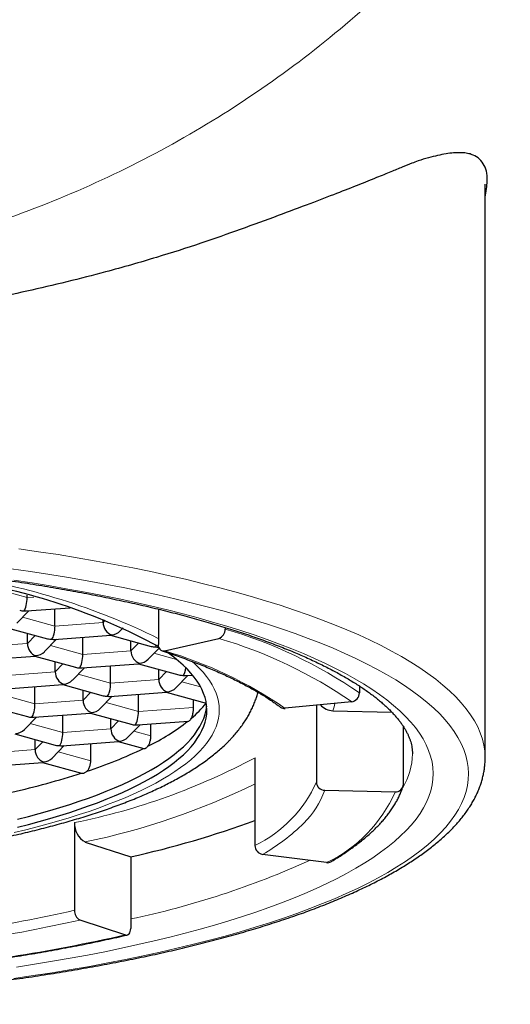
# Model space of a CAD drawing. Header units: millimetres. Extents: x 8 to 698, y 12 to 624.
# Tile 24 of 47: x 341 to 347, y 590 to 602. Entities that reach past the tile are written whole.
import ezdxf

# ---------------------------------------------------------------- set-up
doc = ezdxf.new("R2010")
doc.units = ezdxf.units.MM

msp = doc.modelspace()

# ---------------------------------------------------------------- linework, layer by layer
at = {"color": 7, "linetype": 'Continuous', "lineweight": 30}
for p, q in [((346.808, 593.274), (346.808, 600.187)), ((341.295, 595.206), (341.295, 595.234)), ((341.169, 594.897), (341.314, 595.047)), ((341.287, 595.045), (341.812, 595.084)), ((341.63, 594.863), (341.63, 595.07)), ((342.874, 595.067), (342.874, 594.641)), ((342.21, 594.906), (342.21, 594.942)), ((341.053, 594.843), (341.54, 594.709)), ((341.298, 594.654), (341.298, 594.776)), ((341.622, 594.701), (342.301, 594.752)), ((342.299, 594.752), (342.786, 594.618)), ((342.415, 594.805), (342.45, 594.841)), ((343.677, 594.846), (343.677, 594.827)), ((341.504, 594.554), (341.649, 594.704)), ((341.965, 594.52), (341.965, 594.727)), ((342.544, 594.563), (342.544, 594.684)), ((342.95, 594.563), (343.601, 594.713)), ((342.75, 594.462), (342.882, 594.598)), ((342.868, 594.61), (342.878, 594.61)), ((340.71, 594.45), (341.39, 594.5)), ((341.388, 594.5), (341.875, 594.366)), ((341.633, 594.311), (341.633, 594.433)), ((341.956, 594.358), (342.636, 594.408)), ((342.299, 594.176), (342.299, 594.383)), ((342.634, 594.408), (343.121, 594.274)), ((341.839, 594.21), (341.984, 594.36)), ((342.879, 594.219), (342.879, 594.341)), ((343.085, 594.118), (343.23, 594.268)), ((343.203, 594.266), (343.286, 594.272)), ((341.045, 594.106), (341.725, 594.157)), ((341.723, 594.157), (342.21, 594.023)), ((341.388, 593.925), (341.388, 594.132)), ((341.968, 593.968), (341.968, 594.089)), ((342.291, 594.015), (342.971, 594.065)), ((342.634, 593.833), (342.634, 594.04)), ((342.969, 594.065), (343.45, 593.933)), ((345.294, 594.14), (345.294, 594.057)), ((342.174, 593.867), (342.319, 594.017)), ((343.298, 593.882), (343.298, 593.974)), ((345.201, 593.951), (344.402, 593.871)), ((344.777, 593.908), (344.777, 592.982)), ((340.811, 593.905), (341.298, 593.771)), ((341.38, 593.763), (342.059, 593.813)), ((342.058, 593.813), (342.545, 593.679)), ((344.976, 593.842), (345.685, 593.825)), ((341.262, 593.615), (341.407, 593.765)), ((341.723, 593.581), (341.723, 593.788)), ((342.303, 593.624), (342.303, 593.746)), ((342.508, 593.523), (342.654, 593.673)), ((342.626, 593.671), (343.237, 593.717)), ((342.784, 593.54), (342.784, 593.683)), ((341.146, 593.562), (341.633, 593.428)), ((345.823, 593.652), (345.823, 592.957)), ((341.391, 593.373), (341.391, 593.494)), ((341.715, 593.42), (342.394, 593.47)), ((342.061, 593.237), (342.061, 593.445)), ((342.392, 593.47), (342.698, 593.386)), ((341.597, 593.272), (341.742, 593.422)), ((340.803, 593.168), (341.483, 593.218)), ((341.481, 593.218), (341.951, 593.089)), ((344.037, 593.276), (344.037, 592.219)), ((344.877, 592.883), (345.723, 592.863)), ((341.866, 592.494), (341.866, 591.437)), ((341.994, 592.26), (342.541, 592.081)), ((342.541, 592.081), (342.541, 591.216)), ((344.899, 592.012), (344.128, 592.111)), ((341.93, 591.32), (342.477, 591.141))]:
    msp.add_line(p, q, dxfattribs=at)
at = {"color": 8, "linetype": 'Continuous', "lineweight": 0}
for p, q in [((340.905, 595.314), (341.295, 595.206)), ((341.295, 595.206), (341.375, 595.212)), ((341.24, 594.97), (341.63, 594.863)), ((341.63, 594.863), (342.21, 594.906)), ((342.21, 594.906), (342.235, 594.932)), ((341.298, 594.654), (341.391, 594.75)), ((340.718, 594.611), (341.298, 594.654)), ((341.575, 594.627), (341.965, 594.52)), ((342.544, 594.563), (342.638, 594.659)), ((341.965, 594.52), (342.544, 594.563)), ((342.821, 594.535), (343.094, 594.46)), ((341.633, 594.311), (341.726, 594.407)), ((341.053, 594.268), (341.633, 594.311)), ((341.91, 594.284), (342.299, 594.176)), ((342.879, 594.219), (342.972, 594.315)), ((342.299, 594.176), (342.879, 594.219)), ((343.156, 594.192), (343.383, 594.129)), ((340.998, 594.032), (341.388, 593.925)), ((341.968, 593.968), (342.061, 594.064)), ((341.388, 593.925), (341.968, 593.968)), ((342.245, 593.94), (342.634, 593.833)), ((342.634, 593.833), (343.298, 593.882)), ((341.333, 593.689), (341.723, 593.581)), ((342.303, 593.624), (342.396, 593.72)), ((341.723, 593.581), (342.303, 593.624)), ((342.579, 593.597), (342.784, 593.54)), ((341.391, 593.373), (341.484, 593.469)), ((340.811, 593.33), (341.391, 593.373)), ((341.668, 593.345), (342.061, 593.237))]:
    msp.add_line(p, q, dxfattribs=at)
at = {"color": 8, "linetype": 'Continuous', "lineweight": 0, "flags": 128}
for points in [[(346.808, 593.274), (346.808, 593.279), (346.804, 593.353), (346.793, 593.427), (346.775, 593.501), (346.75, 593.574), (346.718, 593.648), (346.679, 593.721), (346.633, 593.794), (346.58, 593.866), (346.52, 593.939), (346.454, 594.01), (346.38, 594.081), (346.3, 594.152), (346.214, 594.222), (346.12, 594.291), (346.021, 594.36), (345.914, 594.428), (345.801, 594.495), (345.682, 594.561), (345.557, 594.627), (345.425, 594.691), (345.288, 594.755), (345.144, 594.817), (344.995, 594.879), (344.839, 594.939), (344.679, 594.998), (344.512, 595.056), (344.34, 595.113), (344.163, 595.168), (343.98, 595.223), (343.793, 595.275), (343.6, 595.327), (343.403, 595.377), (343.201, 595.426), (342.994, 595.473), (342.783, 595.519), (342.568, 595.563), (342.348, 595.605), (342.125, 595.646), (341.898, 595.686), (341.667, 595.723), (341.433, 595.759), (341.195, 595.794)], [(341.136, 590.616), (341.369, 590.65), (341.598, 590.685), (341.824, 590.722), (342.046, 590.761), (342.265, 590.802), (342.479, 590.844), (342.69, 590.887), (342.896, 590.932), (343.098, 590.979), (343.296, 591.027), (343.489, 591.076), (343.677, 591.127), (343.86, 591.179), (344.038, 591.232), (344.211, 591.287), (344.379, 591.342), (344.542, 591.399), (344.699, 591.458), (344.85, 591.517), (344.996, 591.577), (345.136, 591.639), (345.27, 591.701), (345.398, 591.764), (345.52, 591.829), (345.636, 591.894), (345.746, 591.96), (345.85, 592.026), (345.947, 592.094), (346.037, 592.162), (346.121, 592.231), (346.199, 592.3), (346.27, 592.37), (346.334, 592.44), (346.392, 592.511), (346.443, 592.582), (346.487, 592.653), (346.524, 592.725), (346.555, 592.797), (346.578, 592.869), (346.595, 592.942), (346.605, 593.014), (346.608, 593.087), (346.604, 593.159), (346.593, 593.232), (346.575, 593.304), (346.551, 593.376), (346.519, 593.448), (346.481, 593.52), (346.436, 593.592), (346.384, 593.663), (346.326, 593.733), (346.261, 593.804), (346.189, 593.873), (346.11, 593.943), (346.025, 594.011), (345.934, 594.079), (345.836, 594.147), (345.732, 594.213), (345.621, 594.279), (345.504, 594.344), (345.381, 594.408), (345.252, 594.471), (345.117, 594.533), (344.977, 594.595), (344.83, 594.655), (344.678, 594.714), (344.52, 594.772), (344.357, 594.829), (344.188, 594.885), (344.014, 594.939), (343.835, 594.992), (343.652, 595.044), (343.463, 595.095), (343.269, 595.144), (343.071, 595.192), (342.869, 595.238), (342.662, 595.283), (342.451, 595.326), (342.235, 595.368), (342.016, 595.408), (341.794, 595.446), (341.567, 595.483), (341.337, 595.519), (341.104, 595.552)], [(341.165, 590.753), (341.385, 590.787), (341.601, 590.822), (341.814, 590.859), (342.023, 590.898), (342.229, 590.938), (342.431, 590.98), (342.628, 591.023), (342.822, 591.068), (343.011, 591.113), (343.196, 591.161), (343.376, 591.209), (343.551, 591.259), (343.722, 591.31), (343.888, 591.362), (344.049, 591.416), (344.204, 591.471), (344.355, 591.526), (344.5, 591.583), (344.639, 591.641), (344.773, 591.7), (344.902, 591.759), (345.025, 591.82), (345.141, 591.882), (345.252, 591.944), (345.358, 592.007), (345.457, 592.071), (345.55, 592.136), (345.636, 592.201), (345.717, 592.267), (345.791, 592.333), (345.859, 592.4), (345.921, 592.467), (345.976, 592.535), (346.025, 592.603), (346.067, 592.672), (346.103, 592.74), (346.132, 592.809), (346.154, 592.878), (346.17, 592.948), (346.18, 593.017), (346.183, 593.087), (346.179, 593.156), (346.169, 593.225), (346.152, 593.295), (346.128, 593.364), (346.098, 593.433), (346.062, 593.502), (346.018, 593.57), (345.969, 593.638), (345.913, 593.706), (345.85, 593.773), (345.782, 593.84), (345.706, 593.906), (345.625, 593.972), (345.537, 594.037), (345.444, 594.101), (345.344, 594.165), (345.238, 594.228), (345.126, 594.291), (345.008, 594.352), (344.885, 594.412), (344.755, 594.472), (344.621, 594.531), (344.48, 594.588), (344.334, 594.645), (344.183, 594.701), (344.027, 594.755), (343.866, 594.808), (343.699, 594.861), (343.528, 594.911), (343.352, 594.961), (343.171, 595.01), (342.985, 595.057), (342.796, 595.102), (342.602, 595.147), (342.403, 595.19), (342.201, 595.231), (341.995, 595.271), (341.786, 595.309), (341.572, 595.346), (341.355, 595.382), (341.135, 595.416)], [(341.14, 592.374), (341.279, 592.408), (341.415, 592.442), (341.547, 592.478), (341.675, 592.514), (341.8, 592.552), (341.922, 592.59), (342.04, 592.629), (342.154, 592.669), (342.264, 592.71), (342.371, 592.751), (342.473, 592.794), (342.572, 592.837), (342.666, 592.881), (342.756, 592.925), (342.842, 592.97), (342.923, 593.016), (343, 593.062), (343.073, 593.109), (343.141, 593.156), (343.205, 593.204), (343.264, 593.252), (343.319, 593.3), (343.369, 593.349), (343.414, 593.399), (343.455, 593.448), (343.491, 593.498), (343.522, 593.548), (343.548, 593.599), (343.57, 593.649), (343.586, 593.7), (343.598, 593.751), (343.605, 593.801), (343.608, 593.852), (343.605, 593.903), (343.598, 593.954), (343.586, 594.005), (343.569, 594.055), (343.547, 594.106), (343.52, 594.156), (343.489, 594.206), (343.453, 594.256), (343.412, 594.306), (343.366, 594.355), (343.316, 594.404), (343.28, 594.436)], [(344.998, 593.931), (344.989, 593.888), (344.976, 593.842)]]:
    msp.add_lwpolyline(points, dxfattribs=at)
at = {"color": 7, "linetype": 'Continuous', "lineweight": 30, "flags": 128}
for points in [[(341.179, 592.438), (341.311, 592.472), (341.44, 592.507), (341.566, 592.543), (341.689, 592.579), (341.808, 592.617), (341.923, 592.655), (342.035, 592.694), (342.143, 592.734), (342.247, 592.775), (342.347, 592.816), (342.444, 592.858), (342.536, 592.901), (342.624, 592.945), (342.708, 592.989), (342.788, 593.033), (342.863, 593.079), (342.935, 593.124), (343.001, 593.171), (343.064, 593.217), (343.122, 593.265), (343.175, 593.312), (343.224, 593.36), (343.268, 593.408), (343.308, 593.457), (343.343, 593.506), (343.374, 593.555), (343.399, 593.604), (343.42, 593.654), (343.437, 593.703), (343.449, 593.753), (343.456, 593.803), (343.458, 593.852), (343.455, 593.902), (343.448, 593.952), (343.436, 594.002), (343.419, 594.051), (343.398, 594.101), (343.372, 594.15), (343.341, 594.199), (343.306, 594.248), (343.266, 594.296), (343.221, 594.345), (343.172, 594.392), (343.118, 594.44), (343.06, 594.487), (342.998, 594.534), (342.987, 594.542)], [(341.179, 592.535), (341.311, 592.568), (341.44, 592.603), (341.566, 592.639), (341.689, 592.675), (341.808, 592.713), (341.923, 592.751), (342.035, 592.79), (342.143, 592.83), (342.247, 592.871), (342.347, 592.912), (342.444, 592.954), (342.536, 592.997), (342.624, 593.041), (342.708, 593.085), (342.788, 593.13), (342.863, 593.175), (342.935, 593.221), (343.001, 593.267), (343.064, 593.313), (343.122, 593.361), (343.175, 593.408), (343.224, 593.456), (343.268, 593.504), (343.308, 593.553), (343.343, 593.602), (343.374, 593.651), (343.399, 593.7), (343.42, 593.75), (343.437, 593.799), (343.449, 593.849), (343.456, 593.899), (343.456, 593.899)], [(342.477, 591.141), (342.489, 591.138), (342.501, 591.14), (342.512, 591.145), (342.522, 591.154), (342.53, 591.166), (342.536, 591.18), (342.54, 591.197), (342.541, 591.216)]]:
    msp.add_lwpolyline(points, dxfattribs=at)
at = {"color": 8, "linetype": 'Continuous', "lineweight": 0}
for centre, radius, start, end in [((339.226, 587.281), 8.28, 63.8602, 81.294), ((342.1, 589.435), 5.618, 55.3452, 73.6913), ((341.982, 589.257), 5.692, 55.5632, 73.4734), ((341.507, 589.665), 5.106, 55.4574, 73.5792), ((345.124, 593.334), 0.809, 328.7687, 359.136), ((340.296, 600.267), 7.93, 281.4192, 298.1563), ((340.201, 600.834), 8.759, 281.8151, 295.9779), ((343.366, 593.609), 1.544, 295.7704, 336.024), ((343.908, 593.222), 1.026, 314.3061, 340.7099), ((344.17, 593.543), 1.696, 295.4507, 336.3437), ((342.942, 594.189), 2.393, 299.7155, 314.6885), ((340.452, 601.346), 10.229, 281.7875, 294.5018), ((337.488, 610.917), 19.966, 275.4517, 282.6638), ((337.5, 611.036), 20.208, 275.4517, 282.6638), ((337.612, 612.76), 22.16, 275.4345, 282.681)]:
    msp.add_arc(centre, radius, start, end, dxfattribs=at)
at = {"color": 7, "linetype": 'Continuous', "lineweight": 30}
for centre, radius, start, end in [((339.4, 588.203), 7.293, 61.535, 81.5984), ((343.562, 594.822), 0.116, 289.7245, 2.4442), ((342.941, 594.63), 0.068, 170.6895, 277.9521), ((345.187, 594.057), 0.107, 277.084, 359.588), ((342.428, 594.746), 1.305, 310.3356, 321.459), ((344.981, 594.049), 0.207, 220.9723, 268.7056), ((344.393, 593.955), 0.085, 233.2986, 276.3774), ((341.548, 595.861), 2.726, 296.142, 308.1114), ((340.21, 598.574), 5.752, 288.2967, 295.5961), ((338.858, 602.651), 10.047, 282.96, 287.9043), ((344.878, 592.984), 0.101, 181.2541, 269.3928), ((345.728, 592.958), 0.0952, 267.3513, 359.1645), ((342.113, 592.478), 0.248, 176.0646, 241.4531), ((339.89, 603.883), 12.097, 282.6578, 290.0493), ((344.146, 592.218), 0.109, 179.8365, 260.3161), ((344.91, 592.09), 0.0791, 262.0181, 300.316), ((341.989, 591.429), 0.124, 176.0646, 241.453)]:
    msp.add_arc(centre, radius, start, end, dxfattribs=at)
for centre, major_axis, ratio, start_param, end_param in [((341.258, 595.168), (0.012, 0.126), 0.278796, 3.478403, 5.0492), ((341.258, 595.168), (0.136, 0.037), 0.844948, 4.100918, 4.48591), ((341.258, 595.168), (-0.055, 0.117), 0.740619, 2.578303, 2.866933), ((341.593, 594.825), (0.012, 0.126), 0.278796, 3.478403, 5.0492), ((342.312, 594.878), (-0.055, 0.117), 0.740619, 1.007507, 2.578303), ((342.312, 594.878), (0.012, 0.126), 0.278796, 3.189774, 3.478403), ((342.312, 594.878), (0.136, 0.037), 0.844948, 4.48591, 5.32386), ((341.4, 594.626), (-0.055, 0.117), 0.740619, 1.007507, 2.578303), ((341.593, 594.825), (0.136, 0.037), 0.844948, 4.100918, 4.48591), ((341.593, 594.825), (-0.055, 0.117), 0.740619, 2.578303, 2.866933), ((342.839, 594.733), (0.012, 0.126), 0.278796, 3.478403, 3.799376), ((341.4, 594.626), (0.012, 0.126), 0.278796, 3.189774, 3.478403), ((341.4, 594.626), (0.136, 0.037), 0.844948, 4.48591, 5.32386), ((341.927, 594.481), (0.012, 0.126), 0.278796, 3.478403, 5.0492), ((342.647, 594.535), (-0.055, 0.117), 0.740619, 1.007507, 2.578303), ((342.839, 594.733), (0.136, 0.037), 0.844948, 4.100918, 4.48591), ((342.839, 594.733), (-0.055, 0.117), 0.740619, 2.578303, 2.866933), ((342.647, 594.535), (0.012, 0.126), 0.278796, 3.189774, 3.478403), ((342.647, 594.535), (0.136, 0.037), 0.844948, 4.48591, 5.32386), ((341.735, 594.283), (-0.055, 0.117), 0.740619, 1.007507, 2.578303), ((341.927, 594.481), (0.136, 0.037), 0.844948, 4.100918, 4.48591), ((341.927, 594.481), (-0.055, 0.117), 0.740619, 2.578303, 2.866933), ((343.174, 594.389), (0.136, 0.037), 0.844948, 4.100918, 4.48591), ((343.174, 594.389), (0.012, 0.126), 0.278796, 3.478403, 4.506545), ((343.174, 594.389), (-0.055, 0.117), 0.740619, 2.578303, 2.866933), ((341.735, 594.283), (0.012, 0.126), 0.278796, 3.189774, 3.478403), ((341.735, 594.283), (0.136, 0.037), 0.844948, 4.48591, 5.32386), ((342.262, 594.138), (0.012, 0.126), 0.278796, 3.478403, 5.0492), ((342.981, 594.191), (-0.055, 0.117), 0.740619, 1.007507, 2.578303), ((342.981, 594.191), (0.012, 0.126), 0.278796, 3.189774, 3.478403), ((342.981, 594.191), (0.136, 0.037), 0.844948, 4.48591, 5.32386), ((341.351, 593.886), (0.012, 0.126), 0.278796, 3.478403, 5.0492), ((342.07, 593.94), (-0.055, 0.117), 0.740619, 1.007507, 2.578303), ((342.262, 594.138), (0.136, 0.037), 0.844948, 4.100918, 4.48591), ((342.262, 594.138), (-0.055, 0.117), 0.740619, 2.578303, 2.866933), ((342.07, 593.94), (0.012, 0.126), 0.278796, 3.189774, 3.478403), ((342.07, 593.94), (0.136, 0.037), 0.844948, 4.48591, 5.32386), ((342.597, 593.794), (0.012, 0.126), 0.278796, 3.478403, 5.0492), ((341.351, 593.886), (0.136, 0.037), 0.844948, 4.100918, 4.48591), ((341.351, 593.886), (-0.055, 0.117), 0.740619, 2.578303, 2.866933), ((342.597, 593.794), (0.136, 0.037), 0.844948, 4.100918, 4.48591), ((342.597, 593.794), (-0.055, 0.117), 0.740619, 2.578303, 2.866933), ((341.158, 593.688), (0.136, 0.037), 0.844948, 4.48591, 5.32386), ((341.686, 593.543), (0.012, 0.126), 0.278796, 3.478403, 5.0492), ((342.405, 593.596), (-0.055, 0.117), 0.740619, 1.007507, 2.578303), ((342.405, 593.596), (0.012, 0.126), 0.278796, 3.189774, 3.478403), ((342.405, 593.596), (0.136, 0.037), 0.844948, 4.48591, 5.32386), ((341.493, 593.345), (-0.055, 0.117), 0.740619, 1.007507, 2.578303), ((341.686, 593.543), (0.136, 0.037), 0.844948, 4.100918, 4.48591), ((341.686, 593.543), (-0.055, 0.117), 0.740619, 2.578303, 2.866933), ((341.493, 593.345), (0.012, 0.126), 0.278796, 3.189774, 3.478403), ((341.493, 593.345), (0.136, 0.037), 0.844948, 4.48591, 5.32386)]:
    msp.add_ellipse(centre, major_axis=major_axis, ratio=ratio, start_param=start_param, end_param=end_param, dxfattribs=at)
at = {"color": 8, "linetype": 'Continuous', "lineweight": 0}
msp.add_open_spline([(349.527, 612.713), (349.554, 612.342), (349.611, 611.56), (349.54, 610.361), (349.351, 609.136), (349.039, 607.934), (348.608, 606.768), (348.062, 605.646), (347.402, 604.584), (346.638, 603.591), (345.777, 602.674), (344.83, 601.842), (343.803, 601.103), (342.704, 600.466), (341.546, 599.938), (340.34, 599.521), (339.1, 599.222), (337.835, 599.033), (336.983, 599.009), (336.558, 598.997)], degree=3, knots=[0, 0, 0, 0, 0.053308, 0.112489, 0.171748, 0.230832, 0.290062, 0.349169, 0.408372, 0.467573, 0.526645, 0.585815, 0.644964, 0.704136, 0.763447, 0.822588, 0.88175, 0.940857, 1, 1, 1, 1], dxfattribs=at)
at = {"color": 7, "linetype": 'Continuous', "lineweight": 30}
for points, knots in [([(346.808, 600.03), (346.819, 600.098), (346.849, 600.279), (346.797, 600.453), (346.69, 600.538), (346.58, 600.563), (346.509, 600.569), (346.429, 600.566), (346.338, 600.555), (346.236, 600.535), (346.125, 600.506), (346.019, 600.475), (345.914, 600.436), (345.806, 600.392), (345.666, 600.334), (345.494, 600.263), (345.278, 600.176), (345.012, 600.072), (344.691, 599.949), (344.306, 599.805), (343.869, 599.644), (343.383, 599.472), (342.844, 599.3), (342.155, 599.103), (341.318, 598.897), (340.349, 598.701), (339.378, 598.543), (338.417, 598.428), (337.479, 598.352), (336.86, 598.342), (336.558, 598.337)], [0, 0, 0, 0, 0.033084, 0.087403, 0.145483, 0.162867, 0.18062, 0.198753, 0.217276, 0.236201, 0.255536, 0.27529, 0.286985, 0.303962, 0.322719, 0.345359, 0.371882, 0.402288, 0.436577, 0.474749, 0.516804, 0.557793, 0.600963, 0.647442, 0.714158, 0.777428, 0.837425, 0.894355, 0.948454, 1, 1, 1, 1]), ([(337.291, 595.717), (337.319, 595.717), (337.401, 595.715), (337.538, 595.711), (337.7, 595.706), (337.861, 595.701), (338.022, 595.694), (338.182, 595.687), (338.342, 595.679), (338.502, 595.67), (338.661, 595.661), (338.819, 595.651), (338.976, 595.64), (339.133, 595.628), (339.289, 595.615), (339.445, 595.602), (339.599, 595.588), (339.753, 595.574), (339.905, 595.558), (340.057, 595.542), (340.207, 595.526), (340.356, 595.508), (340.505, 595.49), (340.652, 595.471), (340.798, 595.452), (340.942, 595.432), (341.085, 595.411), (341.227, 595.389), (341.368, 595.367), (341.507, 595.344), (341.644, 595.321), (341.78, 595.297), (341.915, 595.272), (342.048, 595.247), (342.179, 595.221), (342.308, 595.194), (342.436, 595.167), (342.562, 595.14), (342.686, 595.112), (342.808, 595.083), (342.929, 595.054), (343.047, 595.024), (343.164, 594.993), (343.278, 594.963), (343.391, 594.931), (343.501, 594.899), (343.609, 594.867), (343.715, 594.834), (343.819, 594.801), (343.921, 594.768), (344.02, 594.734), (344.117, 594.699), (344.212, 594.665), (344.304, 594.629), (344.395, 594.594), (344.482, 594.558), (344.567, 594.522), (344.65, 594.486), (344.73, 594.449), (344.808, 594.412), (344.883, 594.375), (344.956, 594.338), (345.026, 594.301), (345.093, 594.263), (345.158, 594.226), (345.22, 594.188), (345.28, 594.151), (345.337, 594.113), (345.391, 594.075), (345.442, 594.038), (345.491, 594), (345.537, 593.963), (345.58, 593.925), (345.621, 593.888), (345.659, 593.852), (345.695, 593.815), (345.727, 593.779), (345.758, 593.743), (345.785, 593.707), (345.811, 593.672), (345.833, 593.637), (345.854, 593.603), (345.872, 593.568), (345.887, 593.534), (345.901, 593.5), (345.912, 593.466), (345.921, 593.432), (345.927, 593.397), (345.931, 593.362), (345.933, 593.337), (345.933, 593.324), (345.933, 593.322)], [0, 0, 0, 0, 0.006025, 0.017475, 0.028924, 0.040373, 0.051822, 0.063271, 0.074718, 0.086165, 0.097612, 0.109057, 0.120502, 0.131946, 0.143389, 0.15483, 0.166271, 0.17771, 0.189148, 0.200584, 0.212019, 0.223453, 0.234884, 0.246314, 0.257742, 0.269168, 0.280591, 0.292012, 0.303431, 0.314847, 0.326261, 0.337671, 0.349078, 0.360482, 0.371883, 0.383279, 0.394672, 0.406061, 0.417445, 0.428825, 0.440199, 0.451569, 0.462933, 0.474291, 0.485642, 0.496988, 0.508326, 0.519657, 0.53098, 0.542295, 0.553601, 0.564898, 0.576185, 0.587461, 0.598727, 0.609981, 0.621223, 0.632453, 0.643669, 0.654871, 0.666059, 0.677232, 0.68839, 0.699531, 0.710657, 0.721766, 0.732859, 0.743936, 0.754998, 0.766046, 0.777081, 0.788107, 0.799126, 0.810142, 0.82116, 0.832185, 0.843226, 0.854293, 0.8654, 0.876562, 0.887801, 0.899142, 0.910613, 0.922254, 0.934106, 0.946219, 0.958646, 0.971437, 0.984621, 0.998177, 1, 1, 1, 1]), ([(342.919, 594.564), (342.936, 594.558), (342.985, 594.542), (343.065, 594.515), (343.157, 594.482), (343.247, 594.449), (343.335, 594.416), (343.42, 594.382), (343.503, 594.348), (343.584, 594.313), (343.662, 594.278), (343.738, 594.243), (343.811, 594.207), (343.882, 594.171), (343.95, 594.135), (344.016, 594.099), (344.079, 594.062), (344.14, 594.025), (344.198, 593.988), (344.253, 593.951), (344.301, 593.917), (344.33, 593.896), (344.342, 593.887)], [0, 0, 0, 0, 0.027581, 0.079771, 0.131943, 0.184093, 0.236219, 0.28832, 0.340394, 0.39244, 0.444456, 0.496442, 0.548395, 0.600314, 0.652199, 0.704048, 0.75586, 0.807637, 0.859378, 0.911085, 0.962761, 1, 1, 1, 1]), ([(329.042, 594.066), (329.043, 594.062), (329.048, 594.04), (329.061, 594.002), (329.079, 593.95), (329.1, 593.898), (329.124, 593.847), (329.151, 593.796), (329.18, 593.745), (329.213, 593.695), (329.248, 593.645), (329.286, 593.595), (329.328, 593.546), (329.373, 593.497), (329.421, 593.448), (329.472, 593.4), (329.526, 593.352), (329.584, 593.304), (329.645, 593.258), (329.708, 593.212), (329.774, 593.167), (329.843, 593.122), (329.914, 593.079), (329.988, 593.037), (330.064, 592.995), (330.142, 592.955), (330.222, 592.915), (330.305, 592.877), (330.389, 592.839), (330.475, 592.802), (330.564, 592.766), (330.654, 592.73), (330.746, 592.696), (330.84, 592.662), (330.936, 592.629), (331.034, 592.596), (331.134, 592.565), (331.235, 592.534), (331.339, 592.504), (331.444, 592.474), (331.551, 592.445), (331.659, 592.417), (331.769, 592.39), (331.881, 592.363), (331.994, 592.337), (332.109, 592.312), (332.226, 592.287), (332.344, 592.263), (332.463, 592.24), (332.584, 592.218), (332.706, 592.196), (332.83, 592.175), (332.955, 592.155), (333.081, 592.135), (333.208, 592.116), (333.337, 592.098), (333.467, 592.08), (333.597, 592.064), (333.729, 592.048), (333.862, 592.033), (333.996, 592.018), (334.131, 592.004), (334.267, 591.991), (334.403, 591.979), (334.54, 591.968), (334.678, 591.957), (334.817, 591.947), (334.956, 591.938), (335.096, 591.93), (335.236, 591.922), (335.377, 591.915), (335.519, 591.909), (335.66, 591.904), (335.802, 591.899), (335.944, 591.895), (336.087, 591.892), (336.23, 591.89), (336.372, 591.889), (336.515, 591.888), (336.658, 591.888), (336.801, 591.889), (336.944, 591.891), (337.086, 591.893), (337.228, 591.897), (337.371, 591.901), (337.512, 591.906), (337.654, 591.911), (337.795, 591.918), (337.936, 591.925), (338.076, 591.933), (338.215, 591.942), (338.354, 591.951), (338.493, 591.961), (338.63, 591.972), (338.767, 591.984), (338.903, 591.997), (339.039, 592.01), (339.173, 592.024), (339.306, 592.039), (339.439, 592.054), (339.57, 592.07), (339.7, 592.087), (339.83, 592.105), (339.958, 592.123), (340.085, 592.143), (340.21, 592.162), (340.334, 592.183), (340.457, 592.204), (340.579, 592.226), (340.699, 592.249), (340.818, 592.273), (340.935, 592.297), (341.051, 592.321), (341.165, 592.347), (341.277, 592.373), (341.388, 592.4), (341.497, 592.428), (341.605, 592.456), (341.711, 592.485), (341.815, 592.515), (341.917, 592.545), (342.018, 592.576), (342.116, 592.608), (342.213, 592.64), (342.308, 592.674), (342.401, 592.707), (342.492, 592.742), (342.582, 592.778), (342.669, 592.814), (342.754, 592.851), (342.838, 592.889), (342.919, 592.928), (342.998, 592.967), (343.075, 593.008), (343.15, 593.05), (343.223, 593.092), (343.294, 593.136), (343.362, 593.181), (343.428, 593.226), (343.492, 593.273), (343.552, 593.321), (343.61, 593.37), (343.664, 593.418), (343.703, 593.456), (343.732, 593.486), (343.761, 593.517), (343.8, 593.56), (343.843, 593.613), (343.882, 593.665), (343.918, 593.718), (343.951, 593.771), (343.98, 593.824), (344.006, 593.878), (344.03, 593.932), (344.05, 593.986), (344.064, 594.03), (344.071, 594.057), (344.073, 594.065)], [0, 0, 0, 0, 0.001207, 0.006396, 0.011648, 0.016976, 0.022393, 0.027911, 0.033544, 0.039302, 0.045195, 0.05123, 0.057411, 0.063738, 0.070205, 0.076805, 0.083521, 0.090336, 0.09723, 0.104182, 0.111173, 0.118185, 0.125205, 0.132218, 0.139217, 0.146198, 0.153157, 0.160092, 0.167004, 0.173891, 0.180755, 0.187597, 0.194417, 0.201216, 0.207996, 0.214758, 0.221503, 0.228232, 0.234946, 0.241647, 0.248334, 0.25501, 0.261675, 0.268329, 0.274974, 0.28161, 0.288237, 0.294857, 0.30147, 0.308075, 0.314675, 0.321269, 0.327857, 0.33444, 0.341018, 0.347592, 0.354162, 0.360728, 0.36729, 0.37385, 0.380406, 0.386959, 0.393509, 0.400058, 0.406603, 0.413147, 0.419689, 0.42623, 0.432768, 0.439305, 0.445841, 0.452376, 0.45891, 0.465443, 0.471976, 0.478507, 0.485039, 0.49157, 0.4981, 0.504631, 0.511162, 0.517692, 0.524223, 0.530755, 0.537286, 0.543819, 0.550352, 0.556886, 0.563421, 0.569957, 0.576495, 0.583034, 0.589574, 0.596116, 0.602661, 0.609207, 0.615755, 0.622306, 0.62886, 0.635416, 0.641975, 0.648538, 0.655104, 0.661674, 0.668249, 0.674827, 0.68141, 0.687999, 0.694592, 0.701192, 0.707797, 0.71441, 0.721029, 0.727657, 0.734292, 0.740936, 0.74759, 0.754254, 0.760929, 0.767615, 0.774314, 0.781027, 0.787754, 0.794497, 0.801257, 0.808034, 0.81483, 0.821647, 0.828485, 0.835346, 0.842231, 0.84914, 0.856075, 0.863034, 0.870018, 0.877024, 0.884048, 0.891087, 0.89813, 0.905163, 0.912171, 0.919136, 0.926034, 0.932346, 0.934337, 0.937919, 0.944499, 0.950965, 0.95728, 0.963441, 0.969448, 0.975308, 0.981029, 0.986623, 0.992104, 0.997484, 1, 1, 1, 1]), ([(343.273, 593.751), (343.275, 593.757), (343.28, 593.767), (343.286, 593.786), (343.291, 593.808), (343.295, 593.83), (343.297, 593.853), (343.298, 593.87), (343.298, 593.879), (343.298, 593.882)], [0, 0, 0, 0, 0.164275, 0.328432, 0.493905, 0.65919, 0.801713, 0.944162, 1, 1, 1, 1]), ([(343.237, 593.717), (343.237, 593.717), (343.239, 593.716), (343.243, 593.719), (343.25, 593.724), (343.259, 593.733), (343.268, 593.745), (343.273, 593.751)], [0, 0, 0, 0, 0.025233, 0.252449, 0.379217, 0.684207, 1, 1, 1, 1]), ([(342.749, 593.414), (342.752, 593.419), (342.758, 593.428), (342.767, 593.446), (342.773, 593.465), (342.779, 593.485), (342.782, 593.507), (342.784, 593.525), (342.784, 593.536), (342.784, 593.54)], [0, 0, 0, 0, 0.1528124, 0.3055983, 0.4586514, 0.6116711, 0.7599041, 0.9081181, 1, 1, 1, 1]), ([(342.698, 593.386), (342.7, 593.386), (342.704, 593.385), (342.711, 593.386), (342.72, 593.39), (342.729, 593.395), (342.739, 593.404), (342.746, 593.411), (342.749, 593.414)], [0, 0, 0, 0, 0.1382617, 0.351128, 0.4737594, 0.6628463, 0.8518622, 1, 1, 1, 1]), ([(326.308, 593.275), (326.308, 593.272), (326.307, 593.252), (326.309, 593.214), (326.314, 593.162), (326.321, 593.111), (326.331, 593.059), (326.344, 593.008), (326.36, 592.956), (326.379, 592.905), (326.4, 592.854), (326.424, 592.803), (326.451, 592.752), (326.482, 592.701), (326.515, 592.65), (326.551, 592.6), (326.589, 592.549), (326.631, 592.499), (326.676, 592.45), (326.724, 592.4), (326.774, 592.351), (326.827, 592.303), (326.883, 592.254), (326.942, 592.207), (327.003, 592.159), (327.067, 592.113), (327.134, 592.066), (327.203, 592.021), (327.274, 591.975), (327.348, 591.931), (327.425, 591.886), (327.504, 591.843), (327.585, 591.799), (327.669, 591.757), (327.755, 591.715), (327.843, 591.673), (327.934, 591.632), (328.027, 591.591), (328.122, 591.551), (328.219, 591.512), (328.319, 591.473), (328.421, 591.434), (328.524, 591.397), (328.63, 591.359), (328.739, 591.322), (328.849, 591.286), (328.961, 591.251), (329.075, 591.215), (329.192, 591.181), (329.31, 591.147), (329.43, 591.114), (329.552, 591.081), (329.676, 591.049), (329.802, 591.017), (329.929, 590.986), (330.058, 590.956), (330.19, 590.926), (330.322, 590.897), (330.457, 590.868), (330.593, 590.84), (330.73, 590.813), (330.87, 590.787), (331.01, 590.761), (331.153, 590.736), (331.296, 590.711), (331.441, 590.687), (331.588, 590.664), (331.736, 590.641), (331.885, 590.619), (332.035, 590.598), (332.187, 590.578), (332.339, 590.558), (332.493, 590.539), (332.648, 590.521), (332.804, 590.503), (332.961, 590.486), (333.12, 590.47), (333.278, 590.455), (333.438, 590.44), (333.599, 590.426), (333.76, 590.413), (333.923, 590.4), (334.086, 590.388), (334.249, 590.377), (334.414, 590.367), (334.578, 590.358), (334.744, 590.349), (334.91, 590.341), (335.076, 590.334), (335.243, 590.328), (335.41, 590.322), (335.577, 590.317), (335.745, 590.313), (335.913, 590.31), (336.081, 590.307), (336.249, 590.305), (336.417, 590.304), (336.585, 590.304), (336.753, 590.304), (336.922, 590.306), (337.09, 590.308), (337.258, 590.311), (337.426, 590.314), (337.593, 590.318), (337.76, 590.324), (337.927, 590.33), (338.094, 590.336), (338.26, 590.344), (338.426, 590.352), (338.591, 590.361), (338.756, 590.371), (338.92, 590.381), (339.083, 590.392), (339.246, 590.404), (339.408, 590.417), (339.569, 590.43), (339.729, 590.445), (339.889, 590.459), (340.047, 590.475), (340.205, 590.492), (340.362, 590.509), (340.518, 590.527), (340.672, 590.545), (340.826, 590.564), (340.978, 590.584), (341.129, 590.605), (341.279, 590.626), (341.428, 590.648), (341.575, 590.671), (341.721, 590.695), (341.866, 590.719), (342.009, 590.744), (342.151, 590.769), (342.291, 590.795), (342.43, 590.822), (342.567, 590.849), (342.702, 590.877), (342.836, 590.906), (342.968, 590.935), (343.099, 590.965), (343.227, 590.996), (343.354, 591.027), (343.479, 591.059), (343.602, 591.091), (343.724, 591.124), (343.843, 591.158), (343.961, 591.192), (344.076, 591.226), (344.19, 591.262), (344.301, 591.298), (344.411, 591.334), (344.518, 591.371), (344.624, 591.408), (344.727, 591.446), (344.828, 591.485), (344.926, 591.524), (345.023, 591.564), (345.117, 591.604), (345.21, 591.644), (345.299, 591.686), (345.387, 591.727), (345.472, 591.769), (345.555, 591.812), (345.635, 591.856), (345.714, 591.899), (345.789, 591.944), (345.863, 591.988), (345.933, 592.034), (346.002, 592.08), (346.067, 592.126), (346.131, 592.173), (346.191, 592.221), (346.249, 592.269), (346.305, 592.317), (346.357, 592.366), (346.407, 592.416), (346.454, 592.466), (346.499, 592.516), (346.54, 592.567), (346.578, 592.618), (346.614, 592.67), (346.646, 592.721), (346.676, 592.773), (346.702, 592.826), (346.726, 592.878), (346.746, 592.93), (346.764, 592.982), (346.778, 593.035), (346.79, 593.087), (346.799, 593.139), (346.805, 593.191), (346.808, 593.236), (346.807, 593.264), (346.807, 593.274)], [0, 0, 0, 0, 0.000817, 0.005595, 0.010373, 0.01516, 0.019964, 0.024792, 0.029653, 0.034552, 0.039495, 0.044486, 0.049525, 0.054616, 0.059755, 0.064942, 0.070172, 0.075442, 0.080745, 0.086077, 0.091433, 0.096806, 0.102193, 0.10759, 0.112993, 0.118399, 0.123807, 0.129212, 0.134616, 0.140015, 0.145411, 0.150802, 0.156188, 0.161569, 0.166944, 0.172315, 0.177681, 0.183042, 0.188398, 0.19375, 0.199098, 0.204441, 0.209781, 0.215117, 0.220449, 0.225778, 0.231104, 0.236427, 0.241747, 0.247065, 0.25238, 0.257692, 0.263003, 0.268311, 0.273618, 0.278922, 0.284225, 0.289526, 0.294826, 0.300124, 0.305421, 0.310716, 0.316011, 0.321304, 0.326596, 0.331887, 0.337177, 0.342466, 0.347754, 0.353041, 0.358328, 0.363613, 0.368899, 0.374183, 0.379467, 0.38475, 0.390033, 0.395315, 0.400597, 0.405878, 0.411159, 0.41644, 0.42172, 0.427, 0.432279, 0.437558, 0.442837, 0.448116, 0.453395, 0.458673, 0.463951, 0.469229, 0.474507, 0.479785, 0.485063, 0.49034, 0.495618, 0.500896, 0.506173, 0.511451, 0.516728, 0.522006, 0.527284, 0.532562, 0.537839, 0.543118, 0.548396, 0.553674, 0.558953, 0.564231, 0.56951, 0.57479, 0.580069, 0.585349, 0.590629, 0.59591, 0.601191, 0.606472, 0.611754, 0.617036, 0.622319, 0.627602, 0.632886, 0.63817, 0.643456, 0.648741, 0.654028, 0.659315, 0.664603, 0.669892, 0.675182, 0.680473, 0.685765, 0.691058, 0.696352, 0.701647, 0.706944, 0.712242, 0.717541, 0.722842, 0.728145, 0.733449, 0.738756, 0.744064, 0.749374, 0.754686, 0.760001, 0.765318, 0.770638, 0.77596, 0.781285, 0.786614, 0.791945, 0.79728, 0.802619, 0.807962, 0.813308, 0.818659, 0.824014, 0.829374, 0.834739, 0.840109, 0.845483, 0.850864, 0.856249, 0.861639, 0.867035, 0.872435, 0.877839, 0.883247, 0.888657, 0.894069, 0.899479, 0.904885, 0.910284, 0.915672, 0.921046, 0.926399, 0.931728, 0.937026, 0.942287, 0.947507, 0.952681, 0.957806, 0.962879, 0.967901, 0.972873, 0.977797, 0.98268, 0.987525, 0.992342, 0.997136, 1, 1, 1, 1]), ([(342.016, 593.113), (342.02, 593.118), (342.028, 593.127), (342.038, 593.143), (342.046, 593.162), (342.053, 593.182), (342.058, 593.202), (342.06, 593.221), (342.061, 593.232), (342.061, 593.237)], [0, 0, 0, 0, 0.150098, 0.300193, 0.450319, 0.600442, 0.749996, 0.899548, 1, 1, 1, 1]), ([(341.951, 593.089), (341.953, 593.089), (341.958, 593.087), (341.968, 593.088), (341.979, 593.091), (341.991, 593.096), (342.004, 593.104), (342.012, 593.11), (342.016, 593.113)], [0, 0, 0, 0, 0.124838, 0.323185, 0.467393, 0.658081, 0.848757, 1, 1, 1, 1]), ([(344.95, 592.022), (344.959, 592.028), (344.992, 592.047), (345.046, 592.08), (345.111, 592.123), (345.173, 592.165), (345.233, 592.208), (345.291, 592.252), (345.346, 592.296), (345.398, 592.34), (345.448, 592.385), (345.494, 592.43), (345.539, 592.475), (345.58, 592.521), (345.618, 592.567), (345.654, 592.613), (345.687, 592.66), (345.717, 592.707), (345.744, 592.754), (345.768, 592.801), (345.79, 592.849), (345.806, 592.891), (345.815, 592.918), (345.819, 592.929)], [0, 0, 0, 0, 0.020201, 0.070417, 0.120654, 0.170914, 0.221194, 0.271489, 0.321792, 0.372089, 0.422367, 0.472608, 0.522792, 0.572893, 0.622882, 0.672728, 0.722394, 0.771845, 0.821047, 0.869968, 0.918586, 0.966888, 1, 1, 1, 1]), ([(339.721, 590.696), (339.747, 590.699), (339.824, 590.707), (339.95, 590.72), (340.099, 590.737), (340.247, 590.754), (340.394, 590.772), (340.54, 590.791), (340.684, 590.81), (340.828, 590.831), (340.97, 590.851), (341.11, 590.873), (341.25, 590.895), (341.388, 590.918), (341.524, 590.942), (341.659, 590.966), (341.793, 590.991), (341.925, 591.016), (342.055, 591.042), (342.184, 591.069), (342.311, 591.097), (342.416, 591.12), (342.478, 591.134), (342.499, 591.139)], [0, 0, 0, 0, 0.026239, 0.076107, 0.125977, 0.175851, 0.225727, 0.275607, 0.32549, 0.375378, 0.425269, 0.475165, 0.525065, 0.57497, 0.62488, 0.674796, 0.724718, 0.774646, 0.82458, 0.874522, 0.92447, 0.974427, 1, 1, 1, 1])]:
    msp.add_open_spline(points, degree=3, knots=knots, dxfattribs=at)

doc.saveas('drawing.dxf')
